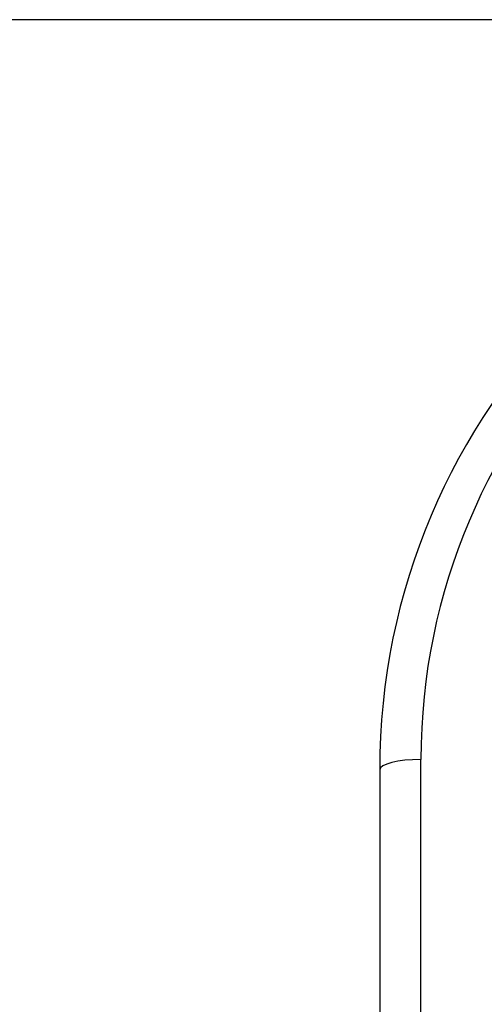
# Model space of a CAD drawing. Header units: inches. Extents: x 40 to 100, y 24.2 to 48.5.
# Tile 33 of 83: x 58.27 to 58.625, y 45.715 to 46.468. Entities that reach past the tile are written whole.
import ezdxf

# ---------------------------------------------------------------- set-up
doc = ezdxf.new("R2010")
doc.units = ezdxf.units.IN
doc.header["$MEASUREMENT"] = 0
doc.layers.add('Visible Edges(ANSI)', color=7, linetype='Continuous', lineweight=25)
doc.layers.add('Visible Tangent Edges(ANSI)', color=7, linetype='Continuous', lineweight=25)

msp = doc.modelspace()

# ---------------------------------------------------------------- linework, layer by layer
at = {"layer": 'Visible Edges(ANSI)'}
for p, q in [((99.14771, 46.46806), (40.942, 46.46806)), ((58.54486, 45.89425), (58.54486, 45.21137))]:
    msp.add_line(p, q, dxfattribs=at)
msp.add_arc((59.04486, 45.89425), 0.5, 90, 180, dxfattribs=at)
at = {"layer": 'Visible Tangent Edges(ANSI)'}
msp.add_line((58.57635, 45.21137), (58.57635, 45.90228), dxfattribs=at)
msp.add_arc((59.04486, 45.90228), 0.4685, 90, 180, dxfattribs=at)
msp.add_ellipse((58.57635, 45.89425), major_axis=(-0.0315, 0), ratio=0.254784, start_param=4.712389, end_param=6.283185, dxfattribs=at)

doc.saveas('drawing.dxf')
